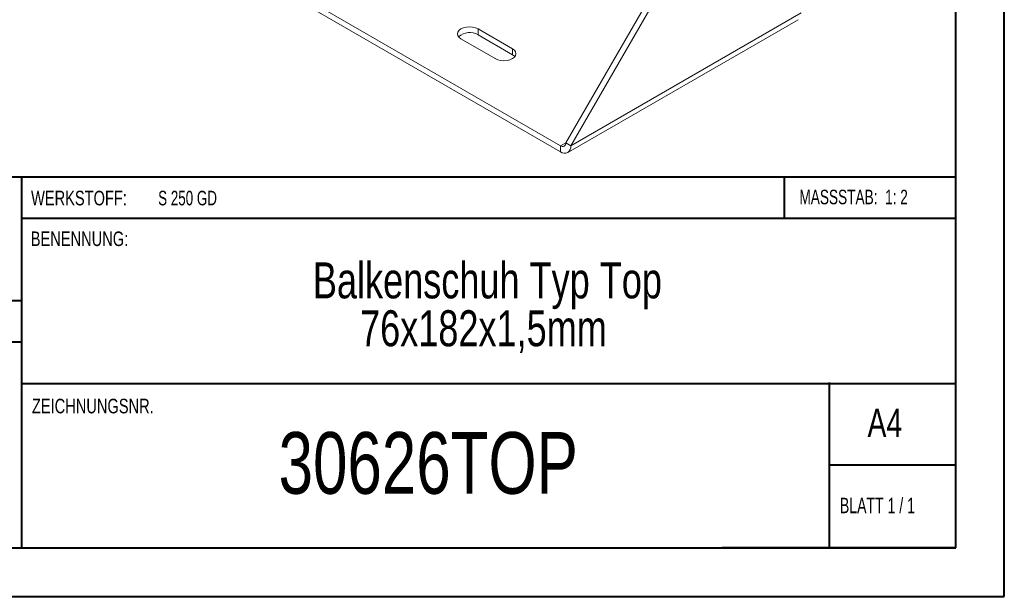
# Model space of a CAD drawing. Header units: millimetres. Extents: x 0 to 210, y 0 to 297.
# Tile 2 of 6: x 109 to 210, y 0 to 60. Entities that reach past the tile are written whole.
import ezdxf

# ---------------------------------------------------------------- set-up
doc = ezdxf.new("R2010")
doc.units = ezdxf.units.MM
doc.styles.add('SLDTEXTSTYLE0', font='TXT', dxfattribs={"width": 0.75})
doc.styles.add('SLDTEXTSTYLE1', font='TXT', dxfattribs={"width": 0.681818})
doc.styles.add('SLDTEXTSTYLE2', font='TXT', dxfattribs={"width": 0.7})
doc.styles.add('SLDTEXTSTYLE3', font='TXT', dxfattribs={"width": 0.6875})

# ---------------------------------------------------------------- blocks, each defined once
blk = doc.blocks.new('SW_NOTE_1')
at = {"color": 0, "linetype": 'Continuous', "lineweight": 0, "char_height": 3.7042, "attachment_point": 2, "style": 'SLDTEXTSTYLE0'}
for s, insert in [('Balkenschuh Typ Top', (24.66, 4.77)), ('76x182x1,5mm', (24.25, -0.16))]:
    blk.add_mtext(s, dxfattribs=dict(at, insert=insert))

msp = doc.modelspace()

# ---------------------------------------------------------------- linework, layer by layer
at = {"color": 7, "linetype": 'Continuous', "lineweight": 40}
for p, q in [((210.08, 0.21), (210.08, 297.21)), ((205.08, 5.21), (205.08, 292.21)), ((205.08, 43.37), (10.11, 43.37)), ((108.91, 43.37), (108.91, 5.12)), ((187.47, 39.12), (187.47, 43.37)), ((205.08, 39.12), (108.91, 39.12)), ((108.91, 30.62), (10.11, 30.62)), ((108.91, 26.37), (10.11, 26.37)), ((108.91, 22.12), (205.08, 22.12)), ((192.08, 5.21), (192.08, 22.21)), ((205.08, 13.71), (192.08, 13.71)), ((10.08, 5.21), (205.08, 5.21)), ((205.08, 5.21), (180.99, 5.21)), ((0.08, 0.21), (210.08, 0.21))]:
    msp.add_line(p, q, dxfattribs=at)
at = {"color": 7, "linetype": 'Continuous', "lineweight": 15}
for p, q in [((164.94, 46.89), (175.9, 65.87)), ((165.47, 46.58), (176.43, 65.57)), ((138.6, 61.48), (164.41, 46.58)), ((138.6, 60.87), (164.41, 45.97)), ((165.47, 46.58), (189.16, 60.26)), ((165.16, 45.9), (188.85, 59.57)), ((159.46, 56.58), (155.92, 58.62)), ((155.92, 58.01), (155.92, 58.62)), ((159.46, 55.97), (155.92, 58.01)), ((154.15, 57.6), (157.69, 55.56)), ((159.46, 55.97), (159.46, 56.58)), ((164.94, 46.89), (164.41, 46.58)), ((164.94, 46.89), (165.47, 46.58)), ((164.41, 46.58), (164.41, 45.97))]:
    msp.add_line(p, q, dxfattribs=at)
at = {"color": 7, "linetype": 'Continuous', "lineweight": 15, "flags": 128}
for points in [[(155.92, 58.62), (155.66, 58.74), (155.36, 58.81), (155.04, 58.84), (154.72, 58.81), (154.41, 58.74), (154.15, 58.62), (153.96, 58.48), (153.83, 58.3), (153.79, 58.11), (153.83, 57.93), (153.96, 57.75), (154.15, 57.6)], [(157.69, 55.56), (157.95, 55.45), (158.25, 55.38), (158.57, 55.35), (158.9, 55.38), (159.2, 55.45), (159.46, 55.56), (159.66, 55.71), (159.78, 55.89), (159.82, 56.07), (159.78, 56.26), (159.66, 56.43), (159.46, 56.58)], [(159.71, 55.77), (159.66, 55.82), (159.46, 55.97)]]:
    msp.add_lwpolyline(points, dxfattribs=at)
at = {"color": 7, "linetype": 'Continuous', "lineweight": 15}
for centre, radius, start, end in [((155.06, 56.51), 1.74, 60.1007, 131.4598), ((164.61, 46.84), 0.328, 230.7967, 9.214), ((164.82, 46.48), 0.655, 230.7967, 9.214)]:
    msp.add_arc(centre, radius, start, end, dxfattribs=at)

# ---------------------------------------------------------------- block references
at = {"color": 7, "linetype": 'Continuous', "lineweight": 0}
msp.add_blockref('SW_NOTE_1', (132.22, 29.82), dxfattribs=at)

# ---------------------------------------------------------------- texts
for s, insert, char_height, attachment_point, style in [('WERKSTOFF:', (109.91, 41.96), 1.5, 1, 'SLDTEXTSTYLE0'), ('S 250 GD', (122.99, 41.96), 1.5, 1, 'SLDTEXTSTYLE3'), ('MASSSTAB:  1: 2', (188.99, 42.07), 1.5, 1, 'SLDTEXTSTYLE2'), ('BENENNUNG:', (109.88, 37.77), 1.5, 1, 'SLDTEXTSTYLE0'), ('ZEICHNUNGSNR.', (110, 20.55), 1.5, 1, 'SLDTEXTSTYLE0'), ('A4', (196, 19.52), 2.91, 1, 'SLDTEXTSTYLE0'), ('30626TOP', (150.79, 17.12), 6.35, 2, 'SLDTEXTSTYLE0'), ('BLATT 1 / 1', (193.16, 10.36), 1.5875, 1, 'SLDTEXTSTYLE1')]:
    msp.add_mtext(s, dxfattribs=dict(at, insert=insert, char_height=char_height, attachment_point=attachment_point, style=style))

doc.saveas('drawing.dxf')
